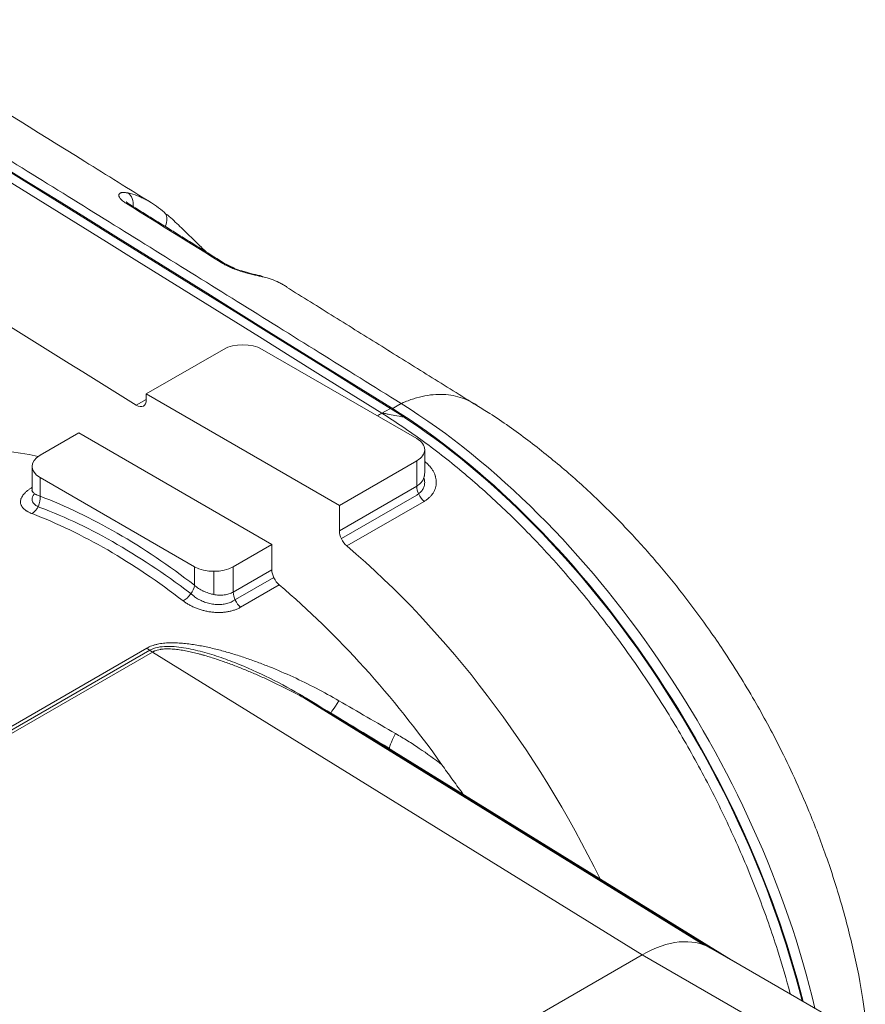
# Model space of a CAD drawing. Header units: millimetres. Extents: x 809 to 6054, y -5716 to -1261.
# Tile 90 of 94: x 5985 to 5995, y -5356 to -5344. Entities that reach past the tile are written whole.
import ezdxf

# ---------------------------------------------------------------- set-up
doc = ezdxf.new("R2010")
doc.units = ezdxf.units.MM
doc.header["$LTSCALE"] = 0.3175
doc.layers.add('1轮廓实线层', color=7, linetype='Continuous', lineweight=18)

# ---------------------------------------------------------------- blocks, each defined once
blk = doc.blocks.new('MR07S-930-Z')
at = {"layer": '1轮廓实线层'}
for p, q in [((7762.236, -5703.268), (7756.579, -5706.534)), ((7776.378, -5709.8), (7765.064, -5703.268)), ((7770.721, -5714.699), (7756.579, -5706.534)), ((7756.579, -5706.534), (7756.579, -5706.964)), ((7755.844, -5707.356), (7756.579, -5706.931)), ((7774.528, -5707.644), (7775.235, -5707.235)), ((7773.832, -5707.944), (7773.824, -5707.949)), ((7748.8, -5711.025), (7751.629, -5709.392)), ((7751.629, -5709.392), (7765.771, -5717.557)), ((7776.963, -5712.311), (7776.963, -5710.617)), ((7776.378, -5711.433), (7770.721, -5714.699)), ((7776.378, -5713.293), (7776.378, -5711.433)), ((7748.215, -5711.842), (7748.215, -5713.536)), ((7748.8, -5712.658), (7748.8, -5714.023)), ((7748.8, -5712.658), (7760.114, -5719.19)), ((7770.721, -5716.559), (7776.378, -5713.293)), ((7770.862, -5717.13), (7776.384, -5713.942)), ((7776.923, -5714.402), (7771.266, -5717.668)), ((7770.721, -5716.559), (7770.721, -5714.699)), ((7762.943, -5719.19), (7765.771, -5717.557)), ((7765.771, -5717.557), (7765.771, -5719.417)), ((7760.114, -5720.555), (7760.114, -5719.19)), ((7761.528, -5719.528), (7761.528, -5721.226)), ((7762.943, -5719.19), (7762.943, -5721.05)), ((7762.943, -5721.05), (7765.771, -5719.417)), ((7762.949, -5721.698), (7765.912, -5719.987)), ((7766.316, -5720.526), (7763.488, -5722.159)), ((7727.973, -5741.695), (7756.62, -5725.155)), ((7756.827, -5725.313), (7728.179, -5741.852)), ((7757.025, -5725.443), (7728.378, -5741.982)), ((7792.893, -5747.622), (7757.025, -5725.443)), ((7797.348, -5746.875), (7768.112, -5728.796)), ((7770.065, -5729.919), (7797.858, -5747.106)), ((7799.355, -5747.969), (7774.387, -5732.53)), ((7799.398, -5747.994), (7774.66, -5732.697)), ((7765.518, -5763.427), (7792.894, -5747.621)), ((7765.52, -5763.426), (7792.893, -5747.622)), ((7801.379, -5752.52), (7792.894, -5747.621)), ((7806.371, -5752.02), (7797.886, -5747.121)), ((7797.894, -5747.126), (7806.379, -5752.025))]:
    blk.add_line(p, q, dxfattribs=at)
for centre, major_axis, ratio, start_param, end_param in [((7442.271, -15056.66), (5847.272, -10127.773), 0.57735, 2.316004, 2.333362), ((7442.269, -15056.653), (-5847.318, 10127.852), 0.57735, 5.457597, 5.474954), ((7432.724, -15062.164), (5847.333, -10127.877), 0.57735, 2.31711, 2.320908), ((7754.811, -5692.705), (-0.217, -0.976), 0.803376, 1.649389, 2.86359), ((7754.811, -5693.486), (0.527, 0.85), 0.555318, 6.281142, 6.677349), ((7757.196, -5693.936), (-0.637, -0.771), 0.812642, 1.707195, 3.254287), ((7761.882, -5697.878), (-0.528, -0.849), 0.554805, 3.132781, 3.536153), ((7764.71, -5698.854), (-0.217, -0.976), 0.803379, 2.862633, 3.151348), ((7763.65, -5704.085), (-2, 0), 0.57735, 3.926991, 5.497787), ((7755.872, -5706.556), (-0.5, 0.866), 0.57735, 2.31711, 3.926991), ((7773.903, -5744.711), (-23.439, 40.597), 0.57735, 4.230431, 5.457596), ((7773.355, -5721.369), (-8.888, -14.248), 0.553686, 3.887404, 3.946294), ((7773.196, -5745.119), (23.439, -40.597), 0.57735, 1.111271, 2.316004), ((7773.196, -5745.114), (-23.485, 40.678), 0.57735, 4.252047, 5.457597), ((7774.963, -5710.617), (-2, 0), 0.57735, 2.356194, 3.926991), ((7758.7, -5753.483), (23.5, -40.703), 0.57735, 2.662708, 2.99609), ((7750.215, -5711.842), (-2, 0), 0.57735, 5.497787, 7.068583), ((7777.085, -5713.701), (0.5, -0.866), 0.57735, 3.926991, 5.266566), ((7748.093, -5714.431), (-0.357, -0.934), 0.6655, 0.686427, 2.257223), ((7754.457, -5755.932), (-24, 41.569), 0.57735, 5.330339, 5.665235), ((7754.457, -5755.932), (-23.5, 40.703), 0.57735, 5.326953, 5.669021), ((7753.75, -5756.341), (23.5, -40.703), 0.57735, 2.188746, 2.523643), ((7771.428, -5716.967), (-0.5, 0.866), 0.57735, 0.785398, 2.124973), ((7763.65, -5750.625), (23.5, -40.703), 0.57735, 1.44986, 2.124973), ((7761.528, -5718.374), (-2, 0), 0.57735, 0.785398, 2.356194), ((7766.478, -5719.825), (0.5, -0.866), 0.57735, 3.926991, 5.266566), ((7759.407, -5720.963), (-0.611, -0.791), 0.47305, 0.856205, 2.427001), ((7763.65, -5721.458), (0.5, -0.866), 0.57735, 3.926991, 5.266566), ((7758.7, -5753.483), (23.5, -40.703), 0.57735, 1.728319, 2.124973), ((7757.062, -5723.015), (1.5, -2.598), 0.57735, 5.287703, 5.480334), ((7785.322, -5738.113), (46.178, -27.608), 0.015245, 4.344565, 4.482185), ((7771.617, -5727.352), (1.553, 2.567), 0.025906, 3.155721, 4.024944), ((7788.322, -5736.38), (47.665, -26.734), 0.042975, 4.357509, 4.449655), ((7786.77, -5738.947), (49.125, -29.37), 0.015245, 4.374539, 4.466686), ((7775.939, -5729.963), (1.549, 2.569), 0.082326, 2.22038, 3.127421), ((7792.891, -5755.79), (5.002, 8.663), 0.577174, 6.283033, 7.068431), ((7792.894, -5755.786), (-5, -8.66), 0.57735, 3.141593, 3.926991)]:
    blk.add_ellipse(centre, major_axis=major_axis, ratio=ratio, start_param=start_param, end_param=end_param, dxfattribs=at)
blk.add_rational_spline([(7631.772, -5619.186), (7679.606, -5648.063), (7727.428, -5677.414), (7775.235, -5707.235)], [1, 0.999974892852, 0.999974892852, 1], degree=3, dxfattribs=at)
for points, degree in [([(7630.36, -5619.898), (7678.193, -5648.776), (7726.017, -5678.127), (7773.824, -5707.949)], 3), ([(7762.188, -5696.981), (7759.831, -5695.516), (7757.474, -5694.052), (7755.117, -5692.589)], 3), ([(7762.409, -5697.04), (7758.874, -5694.825), (7755.338, -5692.638)], 2), ([(7763.015, -5697.324), (7762.648, -5697.178), (7762.416, -5697.029)], 2), ([(7780.783, -5707.384), (7766.855, -5698.71)], 1), ([(7773.497, -5708.137), (7773.606, -5708.074), (7773.715, -5708.012), (7773.824, -5707.949)], 3), ([(7774.66, -5732.697), (7774.569, -5732.641), (7774.478, -5732.585), (7774.387, -5732.53)], 3)]:
    blk.add_open_spline(points, degree=degree, dxfattribs=at)
for points, knots in [([(7756.95, -5692.541), (7755.323, -5691.527), (7739.261, -5681.523), (7718.978, -5669.027), (7700.32, -5657.631), (7696.102, -5655.061)], [0, 0, 0, 0, 0.080247, 0.792099, 1, 1, 1, 1]), ([(7755.235, -5691.815), (7755.192, -5691.805), (7755.151, -5691.797), (7755.071, -5691.785), (7755.033, -5691.78), (7754.924, -5691.771), (7754.858, -5691.772), (7754.786, -5691.782), (7754.772, -5691.785), (7754.746, -5691.79), (7754.733, -5691.794), (7754.697, -5691.805), (7754.675, -5691.814), (7754.637, -5691.837), (7754.621, -5691.85), (7754.601, -5691.872), (7754.595, -5691.88), (7754.585, -5691.897), (7754.58, -5691.906), (7754.57, -5691.933), (7754.566, -5691.953), (7754.565, -5691.996), (7754.568, -5692.019), (7754.579, -5692.056), (7754.583, -5692.069), (7754.594, -5692.096), (7754.6, -5692.109), (7754.622, -5692.15), (7754.64, -5692.178), (7754.685, -5692.237), (7754.711, -5692.267), (7754.749, -5692.307), (7754.757, -5692.315), (7754.774, -5692.331), (7754.799, -5692.354), (7754.826, -5692.378), (7754.883, -5692.426), (7754.925, -5692.459), (7755.015, -5692.523), (7755.064, -5692.556), (7755.117, -5692.589)], [0, 0, 0, 0, 0.0625, 0.0625, 0.125, 0.125, 0.25, 0.25, 0.28125, 0.28125, 0.3125, 0.3125, 0.375, 0.375, 0.4375, 0.4375, 0.46875, 0.46875, 0.5, 0.5, 0.5625, 0.5625, 0.625, 0.625, 0.65625, 0.65625, 0.6875, 0.6875, 0.75, 0.75, 0.8125, 0.8125, 0.828125, 0.828125, 0.84375, 0.875, 0.875, 0.9375, 0.9375, 1, 1, 1, 1]), ([(7755.235, -5691.815), (7755.474, -5691.868), (7755.705, -5691.937), (7756.041, -5692.063), (7756.151, -5692.109), (7756.314, -5692.183), (7756.368, -5692.208), (7756.474, -5692.26), (7756.527, -5692.287), (7756.789, -5692.426), (7756.991, -5692.549), (7757.384, -5692.816), (7757.574, -5692.96), (7757.758, -5693.112)], [0, 0, 0, 0, 0.25, 0.25, 0.375, 0.375, 0.4375, 0.4375, 0.5, 0.5, 0.75, 0.75, 1, 1, 1, 1]), ([(7755.34, -5692.636), (7755.269, -5692.59), (7755.169, -5692.522), (7755.12, -5692.474), (7755.116, -5692.468), (7755.116, -5692.468)], [0, 0, 0, 0, 0.475849, 0.875085, 1, 1, 1, 1]), ([(7761.002, -5696.163), (7760.778, -5695.95), (7760.213, -5695.406), (7759.356, -5694.568), (7758.606, -5693.835), (7758.185, -5693.476), (7758.043, -5693.359)], [0, 0, 0, 0, 0.190594, 0.496006, 0.822139, 1, 1, 1, 1]), ([(7762.188, -5696.981), (7762.215, -5696.998), (7762.256, -5697.022), (7762.299, -5697.047), (7762.328, -5697.063), (7762.342, -5697.071), (7762.416, -5697.111), (7762.477, -5697.143), (7762.603, -5697.203), (7762.667, -5697.233), (7762.767, -5697.276), (7762.817, -5697.298), (7762.868, -5697.319), (7762.903, -5697.333), (7762.92, -5697.339), (7763.007, -5697.374), (7763.077, -5697.4), (7763.216, -5697.45), (7763.286, -5697.474), (7763.426, -5697.52), (7763.495, -5697.542), (7763.6, -5697.574), (7763.635, -5697.585), (7763.704, -5697.606), (7763.739, -5697.616), (7763.909, -5697.665), (7764.041, -5697.701), (7764.231, -5697.75), (7764.293, -5697.766), (7764.385, -5697.789), (7764.415, -5697.796), (7764.474, -5697.811), (7764.504, -5697.818), (7764.647, -5697.852), (7764.754, -5697.877), (7764.955, -5697.924), (7765.048, -5697.945), (7765.135, -5697.964)], [0, 0, 0, 0, 0.03125, 0.046875, 0.046875, 0.0625, 0.0625, 0.125, 0.125, 0.1875, 0.1875, 0.21875, 0.234375, 0.234375, 0.25, 0.25, 0.3125, 0.3125, 0.375, 0.375, 0.4375, 0.4375, 0.46875, 0.46875, 0.5, 0.5, 0.625, 0.625, 0.6875, 0.6875, 0.71875, 0.71875, 0.75, 0.75, 0.875, 0.875, 1, 1, 1, 1]), ([(7764.921, -5697.876), (7764.899, -5697.872), (7764.723, -5697.833), (7764.278, -5697.729), (7763.636, -5697.546), (7763.196, -5697.405), (7763.023, -5697.328), (7763.015, -5697.324)], [0, 0, 0, 0, 0.054341, 0.434889, 0.745382, 0.987339, 1, 1, 1, 1]), ([(7766.869, -5698.689), (7766.854, -5698.68), (7766.838, -5698.67), (7766.737, -5698.608), (7766.65, -5698.557), (7766.517, -5698.484), (7766.472, -5698.46), (7766.382, -5698.414), (7766.337, -5698.391), (7766.109, -5698.281), (7765.922, -5698.202), (7765.537, -5698.066), (7765.339, -5698.009), (7765.135, -5697.964)], [0, 0, 0, 0, 0.028673, 0.028673, 0.190561, 0.190561, 0.271505, 0.271505, 0.352449, 0.352449, 0.676224, 0.676224, 1, 1, 1, 1]), ([(7780.794, -5707.362), (7780.744, -5707.33), (7780.501, -5707.183), (7780.047, -5706.951), (7779.4, -5706.722), (7778.707, -5706.583), (7777.969, -5706.547), (7777.189, -5706.62), (7776.376, -5706.804), (7775.718, -5707.032), (7775.335, -5707.192), (7775.235, -5707.235)], [0, 0, 0, 0, 0.034327, 0.165608, 0.296911, 0.428205, 0.559514, 0.690821, 0.822131, 0.953431, 1, 1, 1, 1]), ([(7773.824, -5707.949), (7774.846, -5708.586), (7775.865, -5709.277), (7777.892, -5710.759), (7778.9, -5711.55), (7780.893, -5713.228), (7781.88, -5714.114), (7783.823, -5715.972), (7784.779, -5716.944), (7786.656, -5718.967), (7787.575, -5720.018), (7789.368, -5722.189), (7790.242, -5723.309), (7791.936, -5725.609), (7792.757, -5726.789), (7794.339, -5729.199), (7795.1, -5730.428), (7796.556, -5732.927), (7797.251, -5734.196), (7798.568, -5736.763), (7799.191, -5738.061), (7800.358, -5740.674), (7800.903, -5741.989), (7801.911, -5744.625), (7802.374, -5745.947), (7803.134, -5748.337), (7803.447, -5749.407), (7803.73, -5750.472)], [0, 0, 0, 0, 0.07805, 0.07805, 0.156101, 0.156101, 0.234151, 0.234151, 0.312201, 0.312201, 0.390252, 0.390252, 0.468302, 0.468302, 0.546352, 0.546352, 0.624402, 0.624402, 0.702453, 0.702453, 0.780503, 0.780503, 0.858553, 0.858553, 0.936604, 0.936604, 1, 1, 1, 1]), ([(7775.647, -5708.282), (7775.406, -5708.234), (7775.165, -5708.186), (7774.738, -5708.104), (7774.552, -5708.069), (7774.273, -5708.016), (7774.18, -5707.998), (7774.043, -5707.968), (7773.997, -5707.958), (7773.929, -5707.936), (7773.905, -5707.925), (7773.885, -5707.913)], [0, 0, 0, 0, 0.405599, 0.405599, 0.718975, 0.718975, 0.875663, 0.875663, 0.954007, 0.954007, 1, 1, 1, 1]), ([(7801.112, -5729.002), (7800.384, -5727.74), (7799.308, -5726.008), (7797.609, -5723.522), (7796.084, -5721.449), (7794.158, -5719.063), (7792.026, -5716.664), (7789.687, -5714.295), (7787.179, -5712.017), (7784.517, -5709.889), (7782.371, -5708.34), (7781.098, -5707.57), (7780.78, -5707.383)], [0, 0, 0, 0, 0.142229, 0.199613, 0.295017, 0.394789, 0.501657, 0.612784, 0.726948, 0.842947, 0.960872, 1, 1, 1, 1]), ([(7776.967, -5711.494), (7777.036, -5711.547), (7777.166, -5711.658), (7777.281, -5711.775), (7777.347, -5711.851), (7777.36, -5711.867), (7777.386, -5711.898), (7777.399, -5711.913), (7777.436, -5711.96), (7777.459, -5711.992), (7777.527, -5712.087), (7777.607, -5712.216), (7777.67, -5712.349), (7777.711, -5712.45), (7777.729, -5712.501), (7777.745, -5712.552), (7777.755, -5712.586), (7777.76, -5712.603), (7777.782, -5712.689), (7777.808, -5712.826), (7777.819, -5713.03), (7777.807, -5713.165), (7777.791, -5713.265), (7777.785, -5713.299), (7777.769, -5713.365), (7777.76, -5713.397), (7777.73, -5713.494), (7777.681, -5713.621), (7777.614, -5713.742), (7777.557, -5713.83), (7777.537, -5713.859), (7777.505, -5713.902), (7777.494, -5713.916), (7777.471, -5713.945), (7777.414, -5714.014), (7777.3, -5714.133), (7777.183, -5714.228), (7777.059, -5714.319), (7776.993, -5714.362), (7776.923, -5714.402)], [0, 0, 0, 0, 0.0625, 0.125, 0.125, 0.140625, 0.140625, 0.15625, 0.15625, 0.1875, 0.1875, 0.25, 0.3125, 0.3125, 0.34375, 0.359375, 0.359375, 0.375, 0.375, 0.4375, 0.5, 0.5625, 0.5625, 0.59375, 0.59375, 0.625, 0.625, 0.6875, 0.75, 0.75, 0.78125, 0.78125, 0.796875, 0.796875, 0.8125, 0.875, 0.9375, 0.9375, 1, 1, 1, 1]), ([(7776.378, -5713.293), (7776.425, -5713.265), (7776.47, -5713.236), (7776.554, -5713.172), (7776.633, -5713.105), (7776.701, -5713.029), (7776.748, -5712.97), (7776.763, -5712.949), (7776.791, -5712.908), (7776.804, -5712.887), (7776.866, -5712.78), (7776.904, -5712.69), (7776.934, -5712.571), (7776.94, -5712.547), (7776.946, -5712.511), (7776.949, -5712.499), (7776.952, -5712.474), (7776.96, -5712.417), (7776.963, -5712.36), (7776.963, -5712.315)], [0, 0, 0, 0, 0.12637, 0.12637, 0.252741, 0.379111, 0.379111, 0.442296, 0.442296, 0.505481, 0.505481, 0.758222, 0.758222, 0.821407, 0.821407, 0.853, 0.853, 0.884592, 1, 1, 1, 1]), ([(7776.384, -5713.942), (7776.473, -5713.89), (7776.554, -5713.83), (7776.698, -5713.697), (7776.76, -5713.624), (7776.861, -5713.466), (7776.9, -5713.381), (7776.95, -5713.209), (7776.963, -5713.12), (7776.963, -5712.936), (7776.951, -5712.845), (7776.919, -5712.73), (7776.911, -5712.705), (7776.902, -5712.68)], [0, 0, 0, 0, 0.183743, 0.183743, 0.374829, 0.374829, 0.565916, 0.565916, 0.757002, 0.757002, 0.948088, 0.948088, 1, 1, 1, 1]), ([(7748.211, -5715.304), (7748.142, -5715.278), (7748.012, -5715.222), (7747.898, -5715.16), (7747.831, -5715.119), (7747.818, -5715.111), (7747.792, -5715.094), (7747.779, -5715.086), (7747.742, -5715.06), (7747.719, -5715.043), (7747.651, -5714.99), (7747.571, -5714.917), (7747.508, -5714.84), (7747.468, -5714.781), (7747.449, -5714.751), (7747.433, -5714.72), (7747.423, -5714.699), (7747.418, -5714.689), (7747.396, -5714.636), (7747.37, -5714.552), (7747.359, -5714.422), (7747.371, -5714.333), (7747.387, -5714.266), (7747.393, -5714.243), (7747.409, -5714.198), (7747.418, -5714.175), (7747.448, -5714.107), (7747.497, -5714.017), (7747.564, -5713.927), (7747.621, -5713.859), (7747.641, -5713.836), (7747.674, -5713.803), (7747.685, -5713.791), (7747.707, -5713.769), (7747.764, -5713.713), (7747.878, -5713.615), (7747.995, -5713.53), (7748.119, -5713.446), (7748.185, -5713.405), (7748.255, -5713.365)], [0, 0, 0, 0, 0.0625, 0.125, 0.125, 0.140625, 0.140625, 0.15625, 0.15625, 0.1875, 0.1875, 0.25, 0.3125, 0.3125, 0.34375, 0.359375, 0.359375, 0.375, 0.375, 0.4375, 0.5, 0.5625, 0.5625, 0.59375, 0.59375, 0.625, 0.625, 0.6875, 0.75, 0.75, 0.78125, 0.78125, 0.796875, 0.796875, 0.8125, 0.875, 0.9375, 0.9375, 1, 1, 1, 1]), ([(7748.21, -5713.539), (7748.212, -5713.546), (7748.226, -5713.608), (7748.197, -5713.655), (7748.192, -5713.661)], [0, 0, 0, 0, 0.103141, 1, 1, 1, 1]), ([(7748.401, -5713.845), (7748.389, -5713.859), (7748.377, -5713.872), (7748.266, -5714.008), (7748.214, -5714.134), (7748.215, -5714.314), (7748.228, -5714.373), (7748.279, -5714.485), (7748.317, -5714.539), (7748.416, -5714.64), (7748.478, -5714.688), (7748.621, -5714.775), (7748.703, -5714.814), (7748.794, -5714.849)], [0, 0, 0, 0, 0.036463, 0.036463, 0.357954, 0.357954, 0.518699, 0.518699, 0.679445, 0.679445, 0.84019, 0.84019, 1, 1, 1, 1]), ([(7748.215, -5713.539), (7748.215, -5713.541), (7748.215, -5713.544), (7748.216, -5713.596), (7748.229, -5713.645), (7748.262, -5713.703), (7748.27, -5713.714), (7748.286, -5713.737), (7748.295, -5713.748), (7748.323, -5713.78), (7748.367, -5713.822), (7748.423, -5713.86), (7748.468, -5713.888), (7748.485, -5713.897), (7748.518, -5713.915), (7748.536, -5713.924), (7748.626, -5713.966), (7748.708, -5713.996), (7748.8, -5714.023)], [0, 0, 0, 0, 0.010729, 0.010729, 0.258047, 0.258047, 0.319877, 0.319877, 0.381706, 0.381706, 0.505365, 0.629024, 0.629024, 0.690853, 0.690853, 0.752682, 0.752682, 1, 1, 1, 1]), ([(7760.114, -5720.555), (7760.207, -5720.635), (7760.306, -5720.71), (7760.466, -5720.814), (7760.522, -5720.848), (7760.607, -5720.895), (7760.636, -5720.911), (7760.694, -5720.942), (7760.724, -5720.957), (7760.873, -5721.028), (7760.996, -5721.078), (7761.186, -5721.141), (7761.25, -5721.161), (7761.347, -5721.186), (7761.38, -5721.194), (7761.445, -5721.209), (7761.478, -5721.216), (7761.64, -5721.248), (7761.77, -5721.264), (7761.931, -5721.271), (7761.964, -5721.272), (7762.028, -5721.273), (7762.06, -5721.273), (7762.155, -5721.27), (7762.28, -5721.261), (7762.4, -5721.242), (7762.517, -5721.217), (7762.575, -5721.202), (7762.687, -5721.167), (7762.795, -5721.127), (7762.895, -5721.077), (7762.943, -5721.05)], [0, 0, 0, 0, 0.125, 0.125, 0.1875, 0.1875, 0.21875, 0.21875, 0.25, 0.25, 0.375, 0.375, 0.4375, 0.4375, 0.46875, 0.46875, 0.5, 0.5, 0.625, 0.625, 0.65625, 0.65625, 0.6875, 0.6875, 0.75, 0.8125, 0.8125, 0.875, 0.875, 0.9375, 1, 1, 1, 1]), ([(7763.488, -5722.159), (7763.418, -5722.199), (7763.272, -5722.274), (7763.114, -5722.337), (7762.991, -5722.379), (7762.949, -5722.392), (7762.865, -5722.417), (7762.823, -5722.429), (7762.694, -5722.461), (7762.518, -5722.497), (7762.336, -5722.521), (7762.196, -5722.533), (7762.149, -5722.537), (7762.054, -5722.542), (7762.006, -5722.544), (7761.863, -5722.546), (7761.671, -5722.543), (7761.382, -5722.519), (7761.188, -5722.49), (7761.042, -5722.463), (7760.994, -5722.454), (7760.898, -5722.433), (7760.85, -5722.422), (7760.708, -5722.386), (7760.521, -5722.333), (7760.339, -5722.269), (7760.205, -5722.216), (7760.16, -5722.198), (7760.072, -5722.16), (7760.028, -5722.141), (7759.9, -5722.08), (7759.734, -5721.996), (7759.579, -5721.902), (7759.43, -5721.804), (7759.358, -5721.753), (7759.289, -5721.7)], [0, 0, 0, 0, 0.0625, 0.125, 0.125, 0.15625, 0.15625, 0.1875, 0.1875, 0.25, 0.3125, 0.3125, 0.34375, 0.34375, 0.375, 0.375, 0.4375, 0.5, 0.5625, 0.5625, 0.59375, 0.59375, 0.625, 0.625, 0.6875, 0.75, 0.75, 0.78125, 0.78125, 0.8125, 0.8125, 0.875, 0.9375, 0.9375, 1, 1, 1, 1]), ([(7760.107, -5721.378), (7760.111, -5721.38), (7760.114, -5721.383), (7760.209, -5721.456), (7760.311, -5721.524), (7760.527, -5721.644), (7760.641, -5721.698), (7760.881, -5721.793), (7761.007, -5721.834), (7761.261, -5721.898), (7761.39, -5721.922), (7761.653, -5721.954), (7761.784, -5721.961), (7762.039, -5721.957), (7762.167, -5721.946), (7762.41, -5721.906), (7762.526, -5721.877), (7762.745, -5721.802), (7762.849, -5721.756), (7762.944, -5721.701), (7762.946, -5721.7), (7762.949, -5721.698)], [0, 0, 0, 0, 0.004489, 0.004489, 0.128554, 0.128554, 0.25262, 0.25262, 0.376685, 0.376685, 0.500751, 0.500751, 0.624816, 0.624816, 0.748881, 0.748881, 0.872947, 0.872947, 0.997012, 0.997012, 1, 1, 1, 1]), ([(7756.62, -5725.155), (7756.734, -5725.09), (7756.855, -5725.033), (7757.05, -5724.962), (7757.15, -5724.929), (7757.254, -5724.901), (7757.324, -5724.884), (7757.36, -5724.875), (7757.538, -5724.836), (7757.685, -5724.813), (7757.984, -5724.78), (7758.136, -5724.771), (7758.329, -5724.765), (7758.368, -5724.765), (7758.446, -5724.764), (7758.562, -5724.764), (7758.678, -5724.766), (7758.911, -5724.774), (7759.066, -5724.784), (7759.376, -5724.811), (7759.531, -5724.828), (7759.842, -5724.867), (7759.997, -5724.889), (7760.307, -5724.94), (7760.462, -5724.967), (7760.772, -5725.027), (7760.927, -5725.059), (7761.391, -5725.16), (7761.698, -5725.235), (7762.309, -5725.396), (7762.613, -5725.483), (7763.068, -5725.621), (7763.219, -5725.668), (7763.52, -5725.765), (7763.67, -5725.814), (7764.119, -5725.966), (7764.417, -5726.072), (7765.008, -5726.291), (7765.302, -5726.405), (7766.179, -5726.756), (7766.756, -5727.005), (7767.899, -5727.531), (7768.465, -5727.808), (7769.583, -5728.389), (7770.136, -5728.693), (7770.683, -5729.012)], [0, 0, 0, 0, 0.03125, 0.03125, 0.046875, 0.054688, 0.054688, 0.0625, 0.0625, 0.09375, 0.09375, 0.125, 0.125, 0.132813, 0.132813, 0.140625, 0.15625, 0.15625, 0.1875, 0.1875, 0.21875, 0.21875, 0.25, 0.25, 0.28125, 0.28125, 0.3125, 0.3125, 0.375, 0.375, 0.4375, 0.4375, 0.46875, 0.46875, 0.5, 0.5, 0.5625, 0.5625, 0.625, 0.625, 0.75, 0.75, 0.875, 0.875, 1, 1, 1, 1]), ([(7768.324, -5728.842), (7768.247, -5728.795), (7768.169, -5728.748), (7767.29, -5728.223), (7766.471, -5727.776), (7764.796, -5726.945), (7763.939, -5726.561), (7762.618, -5726.046), (7762.171, -5725.884), (7761.27, -5725.59), (7760.814, -5725.456), (7759.892, -5725.229), (7759.429, -5725.136), (7758.497, -5725.024), (7758.021, -5725.003), (7757.356, -5725.103), (7757.148, -5725.159), (7756.916, -5725.265), (7756.87, -5725.288), (7756.827, -5725.313)], [0, 0, 0, 0, 0.022074, 0.022074, 0.248749, 0.248749, 0.475424, 0.475424, 0.588761, 0.588761, 0.702098, 0.702098, 0.815436, 0.815436, 0.928773, 0.928773, 0.985442, 0.985442, 1, 1, 1, 1]), ([(7770.065, -5729.919), (7769.561, -5729.613), (7769.052, -5729.317), (7768.026, -5728.745), (7767.508, -5728.468), (7766.462, -5727.936), (7765.934, -5727.68), (7765.134, -5727.311), (7764.866, -5727.191), (7764.327, -5726.956), (7764.056, -5726.841), (7763.511, -5726.618), (7763.237, -5726.51), (7762.685, -5726.3), (7762.407, -5726.198), (7761.849, -5726.004), (7761.568, -5725.911), (7761.143, -5725.779), (7761.001, -5725.736), (7760.788, -5725.675), (7760.716, -5725.654), (7760.573, -5725.615), (7760.501, -5725.595), (7760.286, -5725.539), (7760.142, -5725.503), (7759.853, -5725.435), (7759.709, -5725.404), (7759.418, -5725.346), (7759.272, -5725.319), (7758.979, -5725.274), (7758.832, -5725.254), (7758.61, -5725.232), (7758.536, -5725.226), (7758.387, -5725.216), (7758.312, -5725.213), (7758.165, -5725.209), (7758.092, -5725.209), (7757.946, -5725.213), (7757.874, -5725.217), (7757.766, -5725.227), (7757.713, -5725.233), (7757.66, -5725.24), (7757.624, -5725.245), (7757.607, -5725.248), (7757.519, -5725.263), (7757.383, -5725.293), (7757.257, -5725.334), (7757.182, -5725.365), (7757.167, -5725.371), (7757.137, -5725.384), (7757.123, -5725.391), (7757.08, -5725.412), (7757.052, -5725.427), (7757.025, -5725.443)], [0, 0, 0, 0, 0.125, 0.125, 0.25, 0.25, 0.375, 0.375, 0.4375, 0.4375, 0.5, 0.5, 0.5625, 0.5625, 0.625, 0.625, 0.6875, 0.6875, 0.71875, 0.71875, 0.734375, 0.734375, 0.75, 0.75, 0.78125, 0.78125, 0.8125, 0.8125, 0.84375, 0.84375, 0.875, 0.875, 0.890625, 0.890625, 0.90625, 0.90625, 0.921875, 0.921875, 0.9375, 0.9375, 0.945312, 0.949219, 0.949219, 0.953125, 0.953125, 0.96875, 0.984375, 0.984375, 0.988281, 0.988281, 0.992188, 0.992188, 1, 1, 1, 1]), ([(7809.228, -5752.284), (7809.177, -5751.817), (7808.969, -5750.182), (7808.396, -5747.357), (7807.5, -5743.843), (7806.399, -5740.411), (7805.229, -5737.348), (7804.077, -5734.706), (7802.771, -5731.995), (7801.762, -5730.128), (7801.112, -5729.002)], [0, 0, 0, 0, 0.058931, 0.206248, 0.354023, 0.500882, 0.641154, 0.747194, 0.845343, 1, 1, 1, 1]), ([(7774.833, -5731.415), (7775.13, -5731.586), (7775.423, -5731.762), (7776.002, -5732.123), (7776.288, -5732.308), (7777.135, -5732.879), (7777.686, -5733.279), (7778.223, -5733.698)], [0, 0, 0, 0, 0.25, 0.25, 0.5, 0.5, 1, 1, 1, 1]), ([(7779.789, -5735.868), (7779.758, -5735.825), (7779.727, -5735.782), (7779.449, -5735.401), (7779.202, -5735.062), (7778.71, -5734.382), (7778.465, -5734.041), (7778.223, -5733.698)], [0, 0, 0, 0, 0.059321, 0.059321, 0.52966, 0.52966, 1, 1, 1, 1])]:
    blk.add_open_spline(points, degree=3, knots=knots, dxfattribs=at)

msp = doc.modelspace()

# ---------------------------------------------------------------- block references
at = {"xscale": 0.16, "yscale": 0.16, "zscale": 0.16}
msp.add_blockref('MR07S-930-Z', (4745.1018, -4435.48471), dxfattribs=at)

doc.saveas('drawing.dxf')
